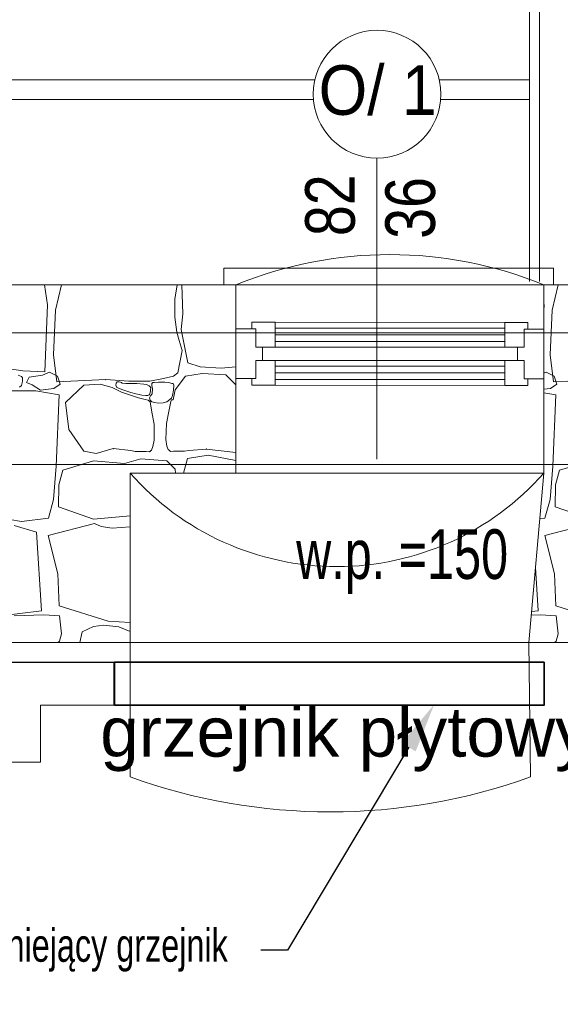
# Model space of a CAD drawing. Header units: millimetres. Extents: x -573548 to 674770, y -210017 to -47794.
# Tile 156 of 234: x 98344 to 99977, y -95051 to -92077. Entities that reach past the tile are written whole.
import ezdxf
from ezdxf import colors
from ezdxf.entities.mleader import LeaderData, LeaderLine
from ezdxf.enums import TextEntityAlignment as Align
from ezdxf.lldxf.tags import DXFTag
from ezdxf.math import Vec2, Vec3

# ---------------------------------------------------------------- set-up
doc = ezdxf.new("R2010")
doc.units = ezdxf.units.MM
doc.layers.add('__S_WM_OPIS', color=151, linetype='Continuous')
for name, color, linetype, lineweight in [('_PG_URZADZENIA ELEKTR', 230, 'Continuous', 35), ('A.02 RZUT PIWNICY_is$0$_HATCH_Nr_pióra__18', 8, 'Continuous', 9), ('A.02 RZUT PIWNICY_is$0$A-WYSOKOSCI_Nr_pióra__7', 8, 'Continuous', 9), ('A.02 RZUT PIWNICY_is$0$detalokna_Nr_pióra__2', 8, 'Continuous', 9), ('A.02 RZUT PIWNICY_is$0$detalokna_Nr_pióra__8', 8, 'Continuous', 9), ('A.02 RZUT PIWNICY_is$0$GRZEJNIK_Nr_pióra__1', 8, 'Continuous', 9), ('A.02 RZUT PIWNICY_is$0$linia nadproza_Nr_pióra__1', 8, 'Continuous', 9), ('A.02 RZUT PIWNICY_is$0$Nowe_A-OKNA-OPIS_Nr_pióra__59', 8, 'Continuous', 9), ('A.02 RZUT PIWNICY_is$0$Nowe_A_okno_Nr_pióra__59', 8, 'Continuous', 9), ('A.02 RZUT PIWNICY_is$0$OBRYS PARTERU#1_Nr_pióra__1', 8, 'Continuous', 9), ('A.02 RZUT PIWNICY_is$0$opaska_Nr_pióra__1', 8, 'Continuous', 9), ('A.02 RZUT PIWNICY_is$0$PARAPET_Nr_pióra__7', 8, 'Continuous', 9), ('A.02 RZUT PIWNICY_is$0$podciagi_Nr_pióra__1', 8, 'Continuous', 9), ('A.02 RZUT PIWNICY_is$0$SCHODY_Nr_pióra__1', 8, 'Continuous', 9), ('A.02 RZUT PIWNICY_is$0$strop_Nr_pióra__1', 8, 'Continuous', 9), ('A.02 RZUT PIWNICY_is$0$Structural - Bearing_Nr_pióra__21', 8, 'Continuous', 9), ('A.02 RZUT PIWNICY_is$0$Structural - Grid', 8, 'Continuous', 9), ('A.02 RZUT PIWNICY_is$0$Structural - Grid_Nr_pióra__17', 8, 'Continuous', 9), ('IS_Przyłącza_o.p._Powrót', 142, 'DASH', 18)]:
    doc.layers.add(name, color=color, linetype=linetype, lineweight=lineweight)
doc.layers.add('IS_Zasilanie', color=1, linetype='SOLID', lineweight=30, true_color=0xff0000)
doc.styles.add('A.02 RZUT PIWNICY_is$0$STYL_AUTOMATYCZNY_1', font='arial.ttf')
doc.styles.add('A.02 RZUT PIWNICY_is$0$STYL_AUTOMATYCZNY_4', font='arial.ttf', dxfattribs={"width": 0.8})
doc.styles.add('A.02 RZUT PIWNICY_is$0$STYL_AUTOMATYCZNY_5', font='arial.ttf', dxfattribs={"width": 0.7})
doc.styles.add('A.02 RZUT PIWNICY_is$0$STYL_AUTOMATYCZNY_6', font='arial.ttf', dxfattribs={"width": 0.9})
doc.styles.add('WĄSKI 2', font='arial.ttf', dxfattribs={"width": 0.7})
tags = doc.linetypes.add('DASH', pattern=[15, 10, -5]).pattern_tags.tags
tags[6:7] = [DXFTag(74, 4), DXFTag(75, 0), DXFTag(340, '0'), DXFTag(46, 0.0), DXFTag(50, 0.0), DXFTag(44, 0.0), DXFTag(45, 0.0)]
tags[4:5] = [DXFTag(74, 4), DXFTag(75, 0), DXFTag(340, '0'), DXFTag(46, 0.0), DXFTag(50, 0.0), DXFTag(44, 0.0), DXFTag(45, 0.0)]
tags = doc.linetypes.add('SOLID', pattern=[10, 10, 0]).pattern_tags.tags
tags[6:7] = [DXFTag(74, 4), DXFTag(75, 0), DXFTag(340, '0'), DXFTag(46, 0.0), DXFTag(50, 0.0), DXFTag(44, 0.0), DXFTag(45, 0.0)]
tags[4:5] = [DXFTag(74, 4), DXFTag(75, 0), DXFTag(340, '0'), DXFTag(46, 0.0), DXFTag(50, 0.0), DXFTag(44, 0.0), DXFTag(45, 0.0)]

# ---------------------------------------------------------------- blocks, each defined once
blk = doc.blocks.new('*X48632')
at = {"layer": 'A.02 RZUT PIWNICY_is$0$_HATCH_Nr_pióra__18'}
for p, q in [((100540.2, -92877.8), (100522.4, -92953.8)), ((100498, -92938.2), (100497.3, -92933.7)), ((100497.3, -92956.2), (100498, -92938.2)), ((100522.4, -92953.8), (100515.9, -93089.4)), ((100515.9, -93089.4), (100525.9, -93171.1)), ((100497.3, -93144.1), (100504.1, -93141.3)), ((100504.1, -93141.3), (100528.2, -93153.3)), ((100525.9, -93171.1), (100673.7, -93163.7)), ((100528.2, -93153.3), (100536, -93178)), ((100517.3, -93190.6), (100497.3, -93193)), ((100536, -93178), (100517.3, -93190.6)), ((100533.4, -93209.6), (100497.3, -93203.6)), ((100524, -93425.6), (100533.4, -93209.6)), ((100516.2, -93525.9), (100524, -93425.6)), ((100636.9, -93409.6), (100544.4, -93437.3)), ((100544.4, -93437.3), (100531.9, -93481.4)), ((100531.9, -93481.4), (100531.1, -93548.6)), ((100500.6, -93582.7), (100516.2, -93525.9)), ((100531.1, -93548.6), (100636.9, -93585.5)), ((100484.9, -93584.6), (100500.6, -93582.7)), ((100500, -93635.1), (100639.9, -93598.7)), ((100529.5, -93750.8), (100500, -93635.1)), ((100479.6, -93862.4), (100471.7, -93731.7)), ((100533.3, -93847.6), (100529.5, -93750.8)), ((100681.6, -93894.2), (100533.3, -93847.6)), ((100486.6, -93874.6), (100458.8, -93875.7)), ((100459.8, -93864.9), (100479.6, -93862.4)), ((100533.9, -93878), (100486.6, -93874.6)), ((100540.6, -93931.7), (100533.9, -93878)), ((100533.9, -93954.7), (100540.6, -93931.7)), ((100529.2, -93958.2), (100533.9, -93954.7))]:
    blk.add_line(p, q, dxfattribs=at)
blk = doc.blocks.new('A.02 RZUT PIWNICY_is$0$Wypełnienie_19_1')
at = {"layer": 'A.02 RZUT PIWNICY_is$0$_HATCH_Nr_pióra__18'}
blk.add_blockref('*X48632', (0, 0), dxfattribs=at)
blk = doc.blocks.new('*X48634')
at = {"layer": 'A.02 RZUT PIWNICY_is$0$_HATCH_Nr_pióra__18'}
for p, q in [((98998, -92938.2), (98988.7, -92877.8)), ((99040.2, -92877.8), (99022.4, -92953.8)), ((99383, -92921.3), (99389.9, -92877.8)), ((99403.5, -92877.8), (99406.9, -92965.4)), ((99382.1, -92975.5), (99383, -92921.3)), ((98990.1, -93140.9), (98998, -92938.2)), ((99022.4, -92953.8), (99015.9, -93089.4)), ((99388.5, -93020.8), (99382.1, -92975.5)), ((99406.9, -92965.4), (99401.2, -93012.9)), ((99401.2, -93012.9), (99422.2, -93112.8)), ((99395.5, -93046.1), (99388.5, -93020.8)), ((99404.4, -93076.1), (99395.5, -93046.1)), ((99391.5, -93143.4), (99404.4, -93076.1)), ((99015.9, -93089.4), (99025.9, -93171.1)), ((98820, -93121.9), (98923.7, -93137.6)), ((98923.7, -93137.6), (98990.1, -93140.9)), ((99422.2, -93112.8), (99459.4, -93125.6)), ((99459.4, -93125.6), (99522.1, -93129.3)), ((99522.1, -93129.3), (99567.3, -93125.8)), ((98919, -93154.9), (98909.7, -93150.3)), ((98922.5, -93158.7), (98919, -93154.9)), ((98921.7, -93173.9), (98922.6, -93167.3)), ((98922.6, -93167.3), (98922.5, -93158.7)), ((98934.3, -93172.6), (98942.1, -93156.3)), ((98942.1, -93156.3), (98982.4, -93150.3)), ((98982.4, -93150.3), (99004.1, -93141.3)), ((99004.1, -93141.3), (99028.2, -93153.3)), ((99025.9, -93171.1), (99173.7, -93163.7)), ((99028.2, -93153.3), (99036, -93178)), ((99173.7, -93163.7), (99244, -93168.9)), ((99244, -93168.9), (99306.8, -93168.9)), ((99306.8, -93168.9), (99348.5, -93160.6)), ((99348.5, -93160.6), (99378.8, -93153.4)), ((99378.8, -93153.4), (99391.5, -93143.4)), ((99383.7, -93194.8), (99415.2, -93153.7)), ((99415.2, -93153.7), (99465.1, -93145.8)), ((99465.1, -93145.8), (99537, -93149.1)), ((99537, -93149.1), (99567.3, -93179.5)), ((98924.1, -93197.8), (98885.7, -93197.8)), ((98913.3, -93186.4), (98919.8, -93182)), ((98919.8, -93182), (98921.7, -93173.9)), ((98962.5, -93197.8), (98924.1, -93197.8)), ((98951.7, -93179.8), (98934.3, -93172.6)), ((98977, -93195.4), (98951.7, -93179.8)), ((99033.4, -93209.6), (98962.5, -93197.8)), ((99017.3, -93190.6), (98977, -93195.4)), ((99036, -93178), (99017.3, -93190.6)), ((99108.2, -93180.3), (99052.7, -93233.1)), ((99156.8, -93177.6), (99108.2, -93180.3)), ((99193.1, -93187.4), (99156.8, -93177.6)), ((99221.7, -93202.1), (99193.1, -93187.4)), ((99205.4, -93174.5), (99204.3, -93181.1)), ((99204.3, -93181.1), (99207.1, -93187.4)), ((99208.3, -93171.2), (99205.4, -93174.5)), ((99207.1, -93187.4), (99225.1, -93194.9)), ((99214.3, -93170.6), (99208.3, -93171.2)), ((99218.6, -93171.5), (99214.3, -93170.6)), ((99221.9, -93173), (99218.6, -93171.5)), ((99223.6, -93174.9), (99221.9, -93173)), ((99234.4, -93175.8), (99223.6, -93174.9)), ((99225.1, -93194.9), (99250.1, -93203)), ((99267.6, -93175.7), (99234.4, -93175.8)), ((99288.8, -93177.7), (99267.6, -93175.7)), ((99297.2, -93179), (99288.8, -93177.7)), ((99304.9, -93182.7), (99297.2, -93179)), ((99307.9, -93185.4), (99304.9, -93182.7)), ((99307.8, -93203.4), (99308.9, -93197.7)), ((99309.8, -93189.1), (99307.9, -93185.4)), ((99308.9, -93197.7), (99309.3, -93193.4)), ((99309.3, -93193.4), (99309.8, -93189.1)), ((99313.3, -93175.7), (99312.9, -93182)), ((99312.9, -93182), (99314.8, -93192.1)), ((99316.4, -93172.7), (99313.3, -93175.7)), ((99314.8, -93192.1), (99313.8, -93207)), ((99320.1, -93173.1), (99316.4, -93172.7)), ((99333.4, -93172.2), (99320.1, -93173.1)), ((99352, -93171.3), (99333.4, -93172.2)), ((99364.2, -93172.5), (99352, -93171.3)), ((99373.3, -93175.7), (99364.2, -93172.5)), ((99377.3, -93176.2), (99373.3, -93175.7)), ((99376, -93212.3), (99378.7, -93195.7)), ((99379.3, -93180.7), (99377.3, -93176.2)), ((99377.4, -93224.6), (99383.7, -93194.8)), ((99378.7, -93195.7), (99379.3, -93180.7)), ((99024, -93425.6), (99033.4, -93209.6)), ((99255, -93213.5), (99221.7, -93202.1)), ((99250.1, -93203), (99265.2, -93207.1)), ((99273.3, -93219.1), (99255, -93213.5)), ((99265.2, -93207.1), (99274.7, -93208.7)), ((99293.1, -93224.4), (99273.3, -93219.1)), ((99274.7, -93208.7), (99282.4, -93211.2)), ((99282.4, -93211.2), (99294.9, -93212.3)), ((99301.6, -93226), (99293.1, -93224.4)), ((99294.9, -93212.3), (99300.6, -93211.9)), ((99300.6, -93211.9), (99304.9, -93209.8)), ((99308.2, -93231.4), (99301.6, -93226)), ((99304.9, -93209.8), (99307, -93207.1)), ((99309, -93212.7), (99306.3, -93219.4)), ((99306.3, -93219.4), (99307.7, -93226.5)), ((99307, -93207.1), (99307.8, -93203.4)), ((99307.7, -93226.5), (99313.3, -93231.4)), ((99313.8, -93207), (99309, -93212.7)), ((99358, -93231.4), (99372, -93220.5)), ((99370.6, -93229.8), (99372.4, -93225.1)), ((99372, -93220.5), (99376, -93212.3)), ((99372.4, -93225.1), (99377.4, -93224.6)), ((99052.7, -93233.1), (99062.5, -93314.9)), ((99313.3, -93262.1), (99308.2, -93231.4)), ((99313.3, -93231.4), (99320.7, -93233.6)), ((99320.7, -93233.6), (99332.4, -93234.8)), ((99332.4, -93234.8), (99347.8, -93234.5)), ((99347.8, -93234.5), (99358, -93231.4)), ((99364.6, -93260.4), (99370.6, -93229.8)), ((99320, -93298.9), (99313.3, -93262.1)), ((99357, -93297), (99364.6, -93260.4)), ((99062.5, -93314.9), (99108.2, -93380.3)), ((99320, -93347), (99320, -93298.9)), ((99355.7, -93345.1), (99357, -93297)), ((99316.5, -93366.5), (99320, -93347)), ((99358.6, -93364.6), (99355.7, -93345.1)), ((99145.2, -93387.3), (99196.7, -93372.6)), ((99196.7, -93372.6), (99249.9, -93378.5)), ((99308.2, -93380.3), (99312.4, -93377)), ((99312.4, -93377), (99316.5, -93366.5)), ((99362.4, -93375.2), (99358.6, -93364.6)), ((99366.5, -93378.6), (99362.4, -93375.2)), ((99478.2, -93374), (99424.8, -93378.5)), ((99566.5, -93384.1), (99478.2, -93374)), ((99108.2, -93380.3), (99145.2, -93387.3)), ((99279.4, -93403.8), (99230.3, -93417.5)), ((99249.9, -93378.5), (99263.2, -93380.9)), ((99263.2, -93380.9), (99296.3, -93381.5)), ((99358.7, -93409.6), (99279.4, -93403.8)), ((99296.3, -93381.5), (99304.9, -93382.5)), ((99304.9, -93382.5), (99308.2, -93380.3)), ((99369.8, -93380.9), (99366.5, -93378.6)), ((99378.4, -93380.2), (99369.8, -93380.9)), ((99411.5, -93380.5), (99378.4, -93380.2)), ((99408.6, -93446.2), (99421, -93402.2)), ((99424.8, -93378.5), (99411.5, -93380.5)), ((99421, -93402.2), (99483.3, -93392.3)), ((99483.3, -93392.3), (99567.3, -93408.6)), ((99567.3, -93380.9), (99566.5, -93384.1)), ((99016.2, -93525.9), (99024, -93425.6)), ((99136.9, -93409.6), (99044.4, -93437.3)), ((99230.3, -93417.5), (99136.9, -93409.6)), ((99383.4, -93434.4), (99358.7, -93409.6)), ((99384.1, -93446.2), (99383.4, -93434.4)), ((99044.4, -93437.3), (99031.9, -93481.4)), ((99031.9, -93481.4), (99031.1, -93548.6)), ((99000.6, -93582.7), (99016.2, -93525.9)), ((99031.1, -93548.6), (99136.9, -93585.5)), ((98825.8, -93576.8), (98919.1, -93592.5)), ((98919.1, -93592.5), (99000.6, -93582.7)), ((99136.9, -93585.5), (99247.3, -93575.9)), ((98965.2, -93624.7), (98897.7, -93604.4)), ((99000, -93635.1), (99139.9, -93598.7)), ((99139.9, -93598.7), (99160.1, -93608.2)), ((99160.1, -93608.2), (99193.4, -93613.1)), ((99193.4, -93613.1), (99247.3, -93608.8)), ((98979.6, -93862.4), (98965.2, -93624.7)), ((99029.5, -93750.8), (99000, -93635.1)), ((99033.3, -93847.6), (99029.5, -93750.8)), ((99181.6, -93894.2), (99033.3, -93847.6)), ((98751.5, -93890.9), (98979.6, -93862.4)), ((98986.6, -93874.6), (98897.7, -93878)), ((99033.9, -93878), (98986.6, -93874.6)), ((99040.6, -93931.7), (99033.9, -93878)), ((99136.7, -93909.7), (99102.8, -93925.6)), ((99167.1, -93906.2), (99136.7, -93909.7)), ((99213.4, -93910.7), (99167.1, -93906.2)), ((99247.3, -93897.4), (99181.6, -93894.2)), ((99247.3, -93924.9), (99213.4, -93910.7)), ((99033.9, -93954.7), (99040.6, -93931.7)), ((99102.8, -93925.6), (99095.8, -93958.2)), ((99029.2, -93958.2), (99033.9, -93954.7))]:
    blk.add_line(p, q, dxfattribs=at)
for p in [(99173.7, -93163.7), (99196.7, -93372.6), (99478.2, -93374), (99308.2, -93380.3), (99308.2, -93380.3), (99366.5, -93378.6), (99366.5, -93378.6)]:
    blk.add_point(p, dxfattribs=at)
blk = doc.blocks.new('A.02 RZUT PIWNICY_is$0$Wypełnienie_20_1')
at = {"layer": 'A.02 RZUT PIWNICY_is$0$_HATCH_Nr_pióra__18'}
blk.add_blockref('*X48634', (0, 0), dxfattribs=at)
blk = doc.blocks.new('A.02 RZUT PIWNICY_is$0$Standardowy znacznik osi_3')
at = {"layer": 'A.02 RZUT PIWNICY_is$0$Structural - Grid_Nr_pióra__17'}
blk.add_line((2962.2, 0), (40906.6, 0), dxfattribs=at)
at = {"layer": 'A.02 RZUT PIWNICY_is$0$Structural - Grid_Nr_pióra__17', "style": 'A.02 RZUT PIWNICY_is$0$STYL_AUTOMATYCZNY_1'}
for tag, p in [('AC_MarkerText_1_0', (-250, -335)), ('AC_MarkerText_1_1', (44118.7, -335))]:
    blk.add_attdef(tag, text='', height=350, rotation=180, dxfattribs=at).set_placement(p, align=Align.TOP_CENTER)
blk = doc.blocks.new('A.02 RZUT PIWNICY_is')
at = {"layer": 'A.02 RZUT PIWNICY_is$0$detalokna_Nr_pióra__2'}
blk.add_line((99247.3, -93958.2), (100457.3, -93958.2), dxfattribs=at)
blk.add_lwpolyline([(99531, -92877.7), (99531, -92827.7), (100526.4, -92827.7), (100526.4, -92877.7)], dxfattribs=at)
at = {"layer": 'A.02 RZUT PIWNICY_is$0$detalokna_Nr_pióra__8'}
blk.add_line((100497.3, -92877.8), (99567.3, -92877.8), dxfattribs=at)
at = {"layer": 'A.02 RZUT PIWNICY_is$0$GRZEJNIK_Nr_pióra__1'}
blk.add_lwpolyline([(99198.1, -94147.8), (100498.1, -94147.8), (100498.1, -94017.8), (99198.1, -94017.8)], close=True, dxfattribs=at)
at = {"layer": 'A.02 RZUT PIWNICY_is$0$linia nadproza_Nr_pióra__1'}
blk.add_line((99567.3, -93446.2), (100497.3, -93446.2), dxfattribs=at)
at = {"layer": 'A.02 RZUT PIWNICY_is$0$Nowe_A-OKNA-OPIS_Nr_pióra__59'}
blk.add_line((99992.3, -93404.8), (99992.3, -92494.7), dxfattribs=at)
blk.add_circle((99993.3, -92301.7), 193, dxfattribs=at)
at = {"layer": 'A.02 RZUT PIWNICY_is$0$Nowe_A_okno_Nr_pióra__59'}
for points in [[(99567.3, -93160.9), (99567.3, -93010.9), (99627.3, -93010.9), (99627.3, -93065.9), (99647.2, -93065.9), (99647.2, -93105.9), (99627.3, -93105.9), (99627.3, -93160.9)], [(99685.4, -92990.9), (99685.4, -93065.9), (99627.3, -93065.9), (99627.3, -93010.9), (99615.5, -93010.9), (99615.5, -92990.9)], [(100379.1, -92991.3), (100379.1, -93066.3), (100437.3, -93066.3), (100437.3, -93011.3), (100449.1, -93011.3), (100449.1, -92991.3)], [(100497.3, -93161.3), (100497.3, -93011.3), (100437.3, -93011.3), (100437.3, -93066.3), (100417.3, -93066.3), (100417.3, -93106.3), (100437.3, -93106.3), (100437.3, -93161.3)], [(99685.4, -93180.9), (99685.4, -93105.9), (99627.3, -93105.9), (99627.3, -93160.9), (99615.5, -93160.9), (99615.5, -93180.9)], [(100379.1, -93181.3), (100379.1, -93106.3), (100437.3, -93106.3), (100437.3, -93161.3), (100449.1, -93161.3), (100449.1, -93181.3)]]:
    blk.add_lwpolyline(points, close=True, dxfattribs=at)
for points in [[(100379.1, -92991.3), (99685.4, -92990.9)], [(99685.4, -93008.8), (100379.1, -93008.8)], [(99685.4, -93028.8), (100379.1, -93028.8)], [(99685.4, -93048.8), (100379.1, -93048.8)], [(99685.4, -93065.9), (100379.1, -93066.3)], [(99685.4, -93105.9), (100379.1, -93106.3)], [(99685.4, -93123.8), (100379.1, -93123.8)], [(99685.4, -93143.8), (100379.1, -93143.8)], [(99685.4, -93163.8), (100379.1, -93163.8)], [(100379.1, -93181.3), (99685.4, -93180.9)]]:
    blk.add_lwpolyline(points, dxfattribs=at)
at = {"layer": 'A.02 RZUT PIWNICY_is$0$OBRYS PARTERU#1_Nr_pióra__1'}
blk.add_lwpolyline([(87547.3, -93022.2), (87547.3, -93622.2), (80856, -93622.2), (80856, -97482.2), (80306.7, -97482.2), (80306.7, -101132.2), (82397.3, -101132.2), (82397.3, -105082.2), (87537.3, -105082.2), (87537.3, -105471.8), (106939.7, -105472.5), (118516.4, -105372.5), (118516.4, -93022.2)], close=True, dxfattribs=at)
at = {"layer": 'A.02 RZUT PIWNICY_is$0$opaska_Nr_pióra__1'}
for points in [[(99805.4, -92257.8), (97231.2, -92257.8)], [(100453.2, -92257.8), (100181.2, -92257.8)], [(99801, -92317.8), (97235.6, -92317.8)], [(100453.2, -92317.8), (100185.6, -92317.8)]]:
    blk.add_lwpolyline(points, dxfattribs=at)
at = {"layer": 'A.02 RZUT PIWNICY_is$0$podciagi_Nr_pióra__1'}
for p, q in [((99247.3, -93958.2), (99247.3, -94364.5)), ((100451.4, -93958.2), (100457.3, -94364.5))]:
    blk.add_line(p, q, dxfattribs=at)
blk.add_arc((99852.3, -92681.2), 1788.8, 250.2313, 289.7687, dxfattribs=at)
at = {"layer": 'A.02 RZUT PIWNICY_is$0$SCHODY_Nr_pióra__1'}
for points in [[(100453.9, -92867.8), (100453.9, -90517.8), (105703.9, -90517.8), (105703.9, -92867.8)], [(100483.9, -92867.8), (100483.9, -90547.8), (105673.9, -90547.8), (105673.9, -92867.8)]]:
    blk.add_lwpolyline(points, dxfattribs=at)
at = {"layer": 'A.02 RZUT PIWNICY_is$0$strop_Nr_pióra__1'}
for centre, radius, start, end in [((100032.3, -94013.6), 1227.3, 67.7348, 112.2652), ((99872.3, -92896.5), 832.3, 221.3312, 318.6688)]:
    blk.add_arc(centre, radius, start, end, dxfattribs=at)
at = {"layer": 'A.02 RZUT PIWNICY_is$0$Structural - Bearing_Nr_pióra__21'}
for p, q in [((99617.3, -92877.8), (97507.3, -92877.8)), ((99567.3, -93446.2), (99567.3, -92877.8)), ((105657.3, -92877.8), (100497.3, -92877.8)), ((100497.3, -93446.2), (100497.3, -92877.8)), ((99247.3, -93958.2), (99247.3, -93446.2)), ((99567.3, -93446.2), (99247.3, -93446.2)), ((100451.4, -93958.2), (100497.3, -93446.2)), ((99247.3, -93958.2), (97827.3, -93958.2)), ((101327.3, -93958.2), (100451.4, -93958.2))]:
    blk.add_line(p, q, dxfattribs=at)
at = {"layer": 'A.02 RZUT PIWNICY_is$0$_HATCH_Nr_pióra__18'}
for name in ['A.02 RZUT PIWNICY_is$0$Wypełnienie_20_1', 'A.02 RZUT PIWNICY_is$0$Wypełnienie_19_1']:
    blk.add_blockref(name, (0, 0), dxfattribs=at)
at = {"layer": 'A.02 RZUT PIWNICY_is$0$Structural - Grid', "zscale": 1000, "rotation": 180}
blk.add_blockref('A.02 RZUT PIWNICY_is$0$Standardowy znacznik osi_3', (121686.6, -93420.2), dxfattribs=at)
at = {"layer": 'A.02 RZUT PIWNICY_is$0$A-WYSOKOSCI_Nr_pióra__7', "insert": (99896.7, -94250.7), "char_height": 150, "attachment_point": 5, "style": 'A.02 RZUT PIWNICY_is$0$STYL_AUTOMATYCZNY_1'}
blk.add_mtext('\\A1;{\\pqc;\\fArial|b0|i0|c238|p0;\\W1.000000;grzejnik płytowy}', dxfattribs=at)
at = {"layer": 'A.02 RZUT PIWNICY_is$0$Nowe_A-OKNA-OPIS_Nr_pióra__59', "insert": (99995.2, -92290.2), "char_height": 150, "attachment_point": 5, "style": 'A.02 RZUT PIWNICY_is$0$STYL_AUTOMATYCZNY_6'}
blk.add_mtext('\\A1;{\\pqc;\\fArial|b0|i0|c238|p0;\\W0.900000;O/ 1}', dxfattribs=at)
at = {"layer": 'A.02 RZUT PIWNICY_is$0$Nowe_A-OKNA-OPIS_Nr_pióra__59', "char_height": 150, "attachment_point": 5, "rotation": 90, "style": 'A.02 RZUT PIWNICY_is$0$STYL_AUTOMATYCZNY_4'}
for s, insert in [('\\A1;{\\pqc;\\fArial|b0|i0|c238|p0;\\W0.800000;82}', (99852.3, -92637.2)), ('\\A1;{\\pqc;\\fArial|b0|i0|c238|p0;\\W0.800000;36}', (100094.4, -92645.3))]:
    blk.add_mtext(s, dxfattribs=dict(at, insert=insert))
at = {"layer": 'A.02 RZUT PIWNICY_is$0$PARAPET_Nr_pióra__7', "insert": (100069.1, -93713.9), "char_height": 150, "attachment_point": 5, "style": 'A.02 RZUT PIWNICY_is$0$STYL_AUTOMATYCZNY_5'}
blk.add_mtext('\\A1;{\\pqc;\\fArial|b0|i0|c238|p0;\\W0.700000;w.p. =150}', dxfattribs=at)

msp = doc.modelspace()

# ---------------------------------------------------------------- linework, layer by layer
at = {"layer": '_PG_URZADZENIA ELEKTR'}
msp.add_lwpolyline([(98630.6, -94017.8), (99927.8, -94017.8), (99927.8, -94147.8), (98630.6, -94147.8)], close=True, dxfattribs=at)

# ---------------------------------------------------------------- block references
at = {"ltscale": 10}
msp.add_blockref('A.02 RZUT PIWNICY_is', (-570.2, 0), dxfattribs=at)

# ---------------------------------------------------------------- next in the draw order: leaders
at = {"layer": '__S_WM_OPIS'}
ml = msp.add_multileader_mtext('Standard', dxfattribs=at)
ml.set_content('Podłączyć istniejący grzejnik', color=256, style='WĄSKI 2')
ml.set_leader_properties()
ml.build(insert=Vec2(0, 0))
ml.multileader.update_dxf_attribs({"has_text_frame": 1, "dogleg_length": 100, "arrow_head_size": 150})
ctx = ml.context
ctx.base_point, ctx.char_height, ctx.arrow_head_size, ctx.landing_gap_size, ctx.plane_origin = Vec3(97192.8, -94887.5), 100, 150, 100, Vec3(93541.7, -95173.4)
ctx.text_align_type = 2
notes = []
notes.append((ctx, [(0, (1, 1, 0), (99152.4, -94887.5), (-1, 0), 80, [(0, [(99595.6, -94145.7)], 0, [])])]))
ctx.mtext.insert, ctx.mtext.alignment, ctx.mtext.flow_direction = Vec3(98972.4, -94822.8), 3, 5
ctx.mtext.has_bg_fill, ctx.mtext.bg_color, ctx.mtext.bg_scale_factor, ctx.mtext.bg_transparency, ctx.mtext.use_window_bg_color = 1, -1027028792, 1.5, 0, 1
for ctx, leaders in notes:
    for number, flags, end, landing, length, lines in leaders:
        leader = LeaderData()
        leader.index, (leader.has_last_leader_line, leader.has_dogleg_vector, leader.attachment_direction) = number, flags
        leader.last_leader_point, leader.dogleg_vector, leader.dogleg_length = Vec3(end), Vec3(landing), length
        for number, points, colour, breaks in lines:
            line = LeaderLine()
            line.index, line.vertices, line.color, line.breaks = number, Vec3.list(points), colors.encode_raw_color(colour), breaks
            leader.lines.append(line)
        ctx.leaders.append(leader)

# ---------------------------------------------------------------- next in the draw order: linework, layer by layer
at = {"layer": 'IS_Przyłącza_o.p._Powrót', "ltscale": 30}
for points in [[(95784.6, -94149.9), (95784.6, -94319.7), (98406.6, -94319.7), (98406.6, -94147.8)], [(98630.6, -94147.8), (98406.6, -94147.8), (98406.6, -94147.8)]]:
    msp.add_lwpolyline(points, dxfattribs=at)
at = {"layer": 'IS_Zasilanie', "ltscale": 10}
msp.add_lwpolyline([(95908.6, -94019.9), (95908.6, -94209.9), (98318.6, -94209.9), (98318.6, -94017.8), (98627.8, -94017.8)], dxfattribs=at)

doc.saveas('drawing.dxf')
